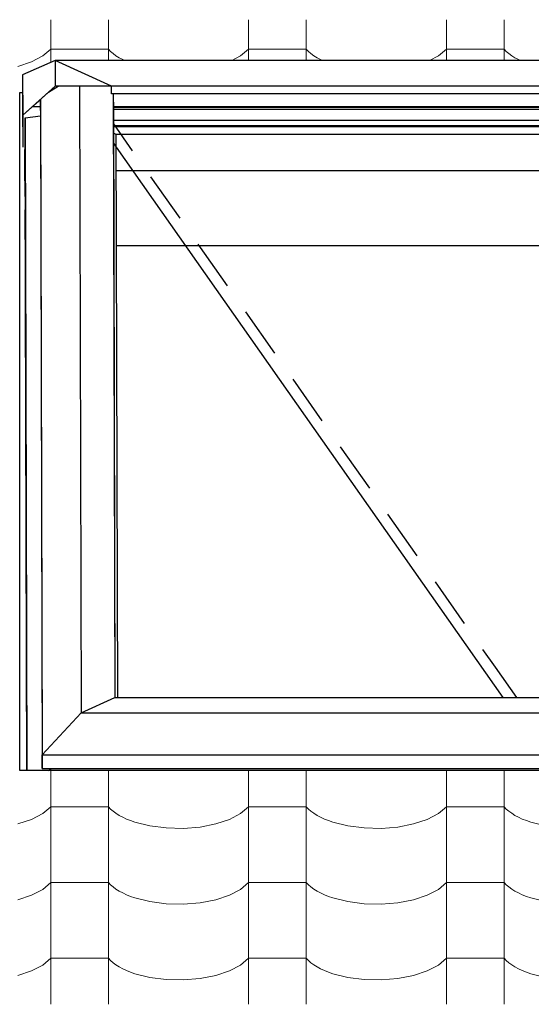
# Model space of a CAD drawing. Header units: millimetres. Extents: x -36478 to 31050, y -14815 to 11827.
# Tile 216 of 256: x -15273 to -14846, y 8788 to 9608. Entities that reach past the tile are written whole.
import ezdxf

# ---------------------------------------------------------------- set-up
doc = ezdxf.new("R2010")
doc.units = ezdxf.units.MM
doc.header["$MEASUREMENT"] = 0
doc.linetypes.add('Wipeout_Contour', pattern=[1000, 0, -1000])
for name, color, linetype in [('Nové_Konstrukce - krov', 7, 'Continuous'), ('Nové_Konstrukce - střechy a skořepiny', 7, 'Continuous'), ('Nové_Výplně - Povrchové', 7, 'Continuous')]:
    doc.layers.add(name, color=color, linetype=linetype)

# ---------------------------------------------------------------- blocks, each defined once
blk = doc.blocks.new('*X13')
at = {"layer": 'Nové_Výplně - Povrchové', "color": 21, "linetype": 'Continuous', "lineweight": 20, "true_color": 0xffaaaa}
for p, q in [((-15246.72, 9607.81), (-15246.72, 9572.15)), ((-15198.69, 9607.81), (-15198.69, 9573.71)), ((-15081.72, 9607.81), (-15081.72, 9573.71)), ((-15033.69, 9607.81), (-15033.69, 9573.71)), ((-14916.72, 9607.81), (-14916.72, 9573.71)), ((-14868.69, 9607.81), (-14868.69, 9573.71)), ((-15253.39, 9577.59), (-15246.72, 9583.28)), ((-15222.71, 9583.28), (-15246.72, 9583.28)), ((-15198.69, 9583.28), (-15222.71, 9583.28)), ((-15198.69, 9583.28), (-15196.86, 9581.39)), ((-15196.86, 9581.39), (-15194.74, 9579.56)), ((-15194.74, 9579.56), (-15192.34, 9577.8)), ((-15088.39, 9577.59), (-15081.72, 9583.28)), ((-15057.71, 9583.28), (-15081.72, 9583.28)), ((-15033.69, 9583.28), (-15057.71, 9583.28)), ((-15033.69, 9583.28), (-15031.86, 9581.39)), ((-15031.86, 9581.39), (-15029.74, 9579.56)), ((-15029.74, 9579.56), (-15027.34, 9577.8)), ((-14923.39, 9577.59), (-14916.72, 9583.28)), ((-14892.71, 9583.28), (-14916.72, 9583.28)), ((-14868.69, 9583.28), (-14892.71, 9583.28)), ((-14868.69, 9583.28), (-14866.86, 9581.39)), ((-14866.86, 9581.39), (-14864.74, 9579.56)), ((-14864.74, 9579.56), (-14862.34, 9577.8)), ((-15274.18, 9568.93), (-15262.7, 9572.73)), ((-15262.7, 9572.73), (-15253.39, 9577.59)), ((-15192.34, 9577.8), (-15189.65, 9576.13)), ((-15189.65, 9576.13), (-15186.71, 9574.55)), ((-15186.71, 9574.55), (-15184.9, 9573.71)), ((-15095.82, 9573.71), (-15088.39, 9577.59)), ((-15027.34, 9577.8), (-15024.65, 9576.13)), ((-15024.65, 9576.13), (-15021.71, 9574.55)), ((-15021.71, 9574.55), (-15019.9, 9573.71)), ((-14930.82, 9573.71), (-14923.39, 9577.59)), ((-14862.34, 9577.8), (-14859.65, 9576.13)), ((-14859.65, 9576.13), (-14856.71, 9574.55)), ((-14856.71, 9574.55), (-14854.9, 9573.71)), ((-15246.72, 8982.5), (-15246.72, 8976.99)), ((-15198.69, 8982.5), (-15198.69, 8976.99)), ((-15081.72, 8982.5), (-15081.72, 8976.99)), ((-15033.69, 8982.5), (-15033.69, 8976.99)), ((-14916.72, 8982.5), (-14916.72, 8976.99)), ((-14868.69, 8982.5), (-14868.69, 8976.99)), ((-15246.72, 8976.77), (-15246.72, 8913.89)), ((-15198.69, 8976.77), (-15198.69, 8913.89)), ((-15081.72, 8976.77), (-15081.72, 8913.89)), ((-15033.69, 8976.77), (-15033.69, 8913.89)), ((-14916.72, 8976.77), (-14916.72, 8913.89)), ((-14868.69, 8976.77), (-14868.69, 8913.89)), ((-15253.39, 8946.54), (-15246.72, 8952.23)), ((-15222.71, 8952.23), (-15246.72, 8952.23)), ((-15198.69, 8952.23), (-15222.71, 8952.23)), ((-15198.69, 8952.23), (-15196.86, 8950.34)), ((-15196.86, 8950.34), (-15194.74, 8948.51)), ((-15194.74, 8948.51), (-15192.34, 8946.76)), ((-15088.39, 8946.54), (-15081.72, 8952.23)), ((-15057.71, 8952.23), (-15081.72, 8952.23)), ((-15033.69, 8952.23), (-15057.71, 8952.23)), ((-15033.69, 8952.23), (-15031.86, 8950.34)), ((-15031.86, 8950.34), (-15029.74, 8948.51)), ((-15029.74, 8948.51), (-15027.34, 8946.76)), ((-14923.39, 8946.54), (-14916.72, 8952.23)), ((-14892.71, 8952.23), (-14916.72, 8952.23)), ((-14868.69, 8952.23), (-14892.71, 8952.23)), ((-14868.69, 8952.23), (-14866.86, 8950.34)), ((-14866.86, 8950.34), (-14864.74, 8948.51)), ((-14864.74, 8948.51), (-14862.34, 8946.76)), ((-15274.18, 8937.89), (-15262.7, 8941.68)), ((-15262.7, 8941.68), (-15253.39, 8946.54)), ((-15192.34, 8946.76), (-15189.65, 8945.08)), ((-15189.65, 8945.08), (-15186.71, 8943.5)), ((-15186.71, 8943.5), (-15183.53, 8942.03)), ((-15183.53, 8942.03), (-15180.12, 8940.66)), ((-15180.12, 8940.66), (-15176.5, 8939.4)), ((-15109.18, 8937.89), (-15097.7, 8941.68)), ((-15097.7, 8941.68), (-15088.39, 8946.54)), ((-15027.34, 8946.76), (-15024.65, 8945.08)), ((-15024.65, 8945.08), (-15021.71, 8943.5)), ((-15021.71, 8943.5), (-15018.53, 8942.03)), ((-15018.53, 8942.03), (-15015.12, 8940.66)), ((-15015.12, 8940.66), (-15011.5, 8939.4)), ((-14944.18, 8937.89), (-14932.7, 8941.68)), ((-14932.7, 8941.68), (-14923.39, 8946.54)), ((-14862.34, 8946.76), (-14859.65, 8945.08)), ((-14859.65, 8945.08), (-14856.71, 8943.5)), ((-14856.71, 8943.5), (-14853.53, 8942.03)), ((-14853.53, 8942.03), (-14850.12, 8940.66)), ((-14850.12, 8940.66), (-14846.5, 8939.4)), ((-15176.5, 8939.4), (-15164.05, 8936.3)), ((-15164.05, 8936.3), (-15150.39, 8934.55)), ((-15150.39, 8934.55), (-15136.21, 8934.23)), ((-15136.21, 8934.23), (-15122.24, 8935.36)), ((-15122.24, 8935.36), (-15109.18, 8937.89)), ((-15011.5, 8939.4), (-14999.05, 8936.3)), ((-14999.05, 8936.3), (-14985.39, 8934.55)), ((-14985.39, 8934.55), (-14971.21, 8934.23)), ((-14971.21, 8934.23), (-14957.24, 8935.36)), ((-14957.24, 8935.36), (-14944.18, 8937.89)), ((-14846.5, 8939.4), (-14834.05, 8936.3)), ((-15246.72, 8913.66), (-15246.72, 8850.78)), ((-15198.69, 8913.66), (-15198.69, 8850.78)), ((-15081.72, 8913.66), (-15081.72, 8850.78)), ((-15033.69, 8913.66), (-15033.69, 8850.78)), ((-14916.72, 8913.66), (-14916.72, 8850.78)), ((-14868.69, 8913.66), (-14868.69, 8850.78)), ((-15262.7, 8878.57), (-15253.39, 8883.44)), ((-15253.39, 8883.44), (-15246.72, 8889.13)), ((-15222.71, 8889.13), (-15246.72, 8889.13)), ((-15198.69, 8889.13), (-15222.71, 8889.13)), ((-15198.69, 8889.13), (-15196.86, 8887.24)), ((-15196.86, 8887.24), (-15194.74, 8885.41)), ((-15194.74, 8885.41), (-15192.34, 8883.65)), ((-15192.34, 8883.65), (-15189.65, 8881.98)), ((-15097.7, 8878.57), (-15088.39, 8883.44)), ((-15088.39, 8883.44), (-15081.72, 8889.13)), ((-15057.71, 8889.13), (-15081.72, 8889.13)), ((-15033.69, 8889.13), (-15057.71, 8889.13)), ((-15033.69, 8889.13), (-15031.86, 8887.24)), ((-15031.86, 8887.24), (-15029.74, 8885.41)), ((-15029.74, 8885.41), (-15027.34, 8883.65)), ((-15027.34, 8883.65), (-15024.65, 8881.98)), ((-14932.7, 8878.57), (-14923.39, 8883.44)), ((-14923.39, 8883.44), (-14916.72, 8889.13)), ((-14892.71, 8889.13), (-14916.72, 8889.13)), ((-14868.69, 8889.13), (-14892.71, 8889.13)), ((-14868.69, 8889.13), (-14866.86, 8887.24)), ((-14866.86, 8887.24), (-14864.74, 8885.41)), ((-14864.74, 8885.41), (-14862.34, 8883.65)), ((-14862.34, 8883.65), (-14859.65, 8881.98)), ((-15274.18, 8874.78), (-15262.7, 8878.57)), ((-15189.65, 8881.98), (-15186.71, 8880.4)), ((-15186.71, 8880.4), (-15183.53, 8878.92)), ((-15183.53, 8878.92), (-15180.12, 8877.55)), ((-15180.12, 8877.55), (-15176.5, 8876.3)), ((-15176.5, 8876.3), (-15164.05, 8873.2)), ((-15122.24, 8872.25), (-15109.18, 8874.78)), ((-15109.18, 8874.78), (-15097.7, 8878.57)), ((-15024.65, 8881.98), (-15021.71, 8880.4)), ((-15021.71, 8880.4), (-15018.53, 8878.92)), ((-15018.53, 8878.92), (-15015.12, 8877.55)), ((-15015.12, 8877.55), (-15011.5, 8876.3)), ((-15011.5, 8876.3), (-14999.05, 8873.2)), ((-14957.24, 8872.25), (-14944.18, 8874.78)), ((-14944.18, 8874.78), (-14932.7, 8878.57)), ((-14859.65, 8881.98), (-14856.71, 8880.4)), ((-14856.71, 8880.4), (-14853.53, 8878.92)), ((-14853.53, 8878.92), (-14850.12, 8877.55)), ((-14850.12, 8877.55), (-14846.5, 8876.3)), ((-14846.5, 8876.3), (-14834.05, 8873.2)), ((-15164.05, 8873.2), (-15150.39, 8871.44)), ((-15150.39, 8871.44), (-15136.21, 8871.12)), ((-15136.21, 8871.12), (-15122.24, 8872.25)), ((-14999.05, 8873.2), (-14985.39, 8871.44)), ((-14985.39, 8871.44), (-14971.21, 8871.12)), ((-14971.21, 8871.12), (-14957.24, 8872.25)), ((-15246.72, 8850.56), (-15246.72, 8787.68)), ((-15198.69, 8850.56), (-15198.69, 8787.68)), ((-15081.72, 8850.56), (-15081.72, 8787.68)), ((-15033.69, 8850.56), (-15033.69, 8787.68)), ((-14916.72, 8850.56), (-14916.72, 8787.68)), ((-14868.69, 8850.56), (-14868.69, 8787.68)), ((-15253.39, 8820.34), (-15246.72, 8826.03)), ((-15222.71, 8826.03), (-15246.72, 8826.03)), ((-15198.69, 8826.03), (-15222.71, 8826.03)), ((-15198.69, 8826.03), (-15196.86, 8824.13)), ((-15088.39, 8820.34), (-15081.72, 8826.03)), ((-15057.71, 8826.03), (-15081.72, 8826.03)), ((-15033.69, 8826.03), (-15057.71, 8826.03)), ((-15033.69, 8826.03), (-15031.86, 8824.13)), ((-14923.39, 8820.34), (-14916.72, 8826.03)), ((-14892.71, 8826.03), (-14916.72, 8826.03)), ((-14868.69, 8826.03), (-14892.71, 8826.03)), ((-14868.69, 8826.03), (-14866.86, 8824.13)), ((-15262.7, 8815.47), (-15253.39, 8820.34)), ((-15196.86, 8824.13), (-15194.74, 8822.3)), ((-15194.74, 8822.3), (-15192.34, 8820.55)), ((-15192.34, 8820.55), (-15189.65, 8818.87)), ((-15189.65, 8818.87), (-15186.71, 8817.3)), ((-15186.71, 8817.3), (-15183.53, 8815.82)), ((-15097.7, 8815.47), (-15088.39, 8820.34)), ((-15031.86, 8824.13), (-15029.74, 8822.3)), ((-15029.74, 8822.3), (-15027.34, 8820.55)), ((-15027.34, 8820.55), (-15024.65, 8818.87)), ((-15024.65, 8818.87), (-15021.71, 8817.3)), ((-15021.71, 8817.3), (-15018.53, 8815.82)), ((-14932.7, 8815.47), (-14923.39, 8820.34)), ((-14866.86, 8824.13), (-14864.74, 8822.3)), ((-14864.74, 8822.3), (-14862.34, 8820.55)), ((-14862.34, 8820.55), (-14859.65, 8818.87)), ((-14859.65, 8818.87), (-14856.71, 8817.3)), ((-14856.71, 8817.3), (-14853.53, 8815.82)), ((-15274.18, 8811.68), (-15262.7, 8815.47)), ((-15183.53, 8815.82), (-15180.12, 8814.45)), ((-15180.12, 8814.45), (-15176.5, 8813.19)), ((-15176.5, 8813.19), (-15164.05, 8810.09)), ((-15164.05, 8810.09), (-15150.39, 8808.34)), ((-15150.39, 8808.34), (-15136.21, 8808.02)), ((-15136.21, 8808.02), (-15122.24, 8809.15)), ((-15122.24, 8809.15), (-15109.18, 8811.68)), ((-15109.18, 8811.68), (-15097.7, 8815.47)), ((-15018.53, 8815.82), (-15015.12, 8814.45)), ((-15015.12, 8814.45), (-15011.5, 8813.19)), ((-15011.5, 8813.19), (-14999.05, 8810.09)), ((-14999.05, 8810.09), (-14985.39, 8808.34)), ((-14985.39, 8808.34), (-14971.21, 8808.02)), ((-14971.21, 8808.02), (-14957.24, 8809.15)), ((-14957.24, 8809.15), (-14944.18, 8811.68)), ((-14944.18, 8811.68), (-14932.7, 8815.47)), ((-14853.53, 8815.82), (-14850.12, 8814.45)), ((-14850.12, 8814.45), (-14846.5, 8813.19)), ((-14846.5, 8813.19), (-14834.05, 8810.09))]:
    blk.add_line(p, q, dxfattribs=at)
blk = doc.blocks.new('výplň_6_1', base_point=(0, 0))
at = {"layer": 'Nové_Výplně - Povrchové', "color": 21, "linetype": 'Continuous', "lineweight": 20, "true_color": 0xffaaaa}
blk.add_blockref('*X13', (0, 0), dxfattribs=at)

msp = doc.modelspace()

# ---------------------------------------------------------------- block references
at = {"layer": 'Nové_Výplně - Povrchové', "color": 21, "linetype": 'Continuous', "lineweight": 20, "true_color": 0xffaaaa}
msp.add_blockref('výplň_6_1', (0, 0), dxfattribs=at)

# ---------------------------------------------------------------- next in the draw order: wipeouts: each hides what was drawn before it
at = {"color": 254, "linetype": 'Wipeout_Contour', "lineweight": 0, "ltscale": 233847.673667}
msp.add_wipeout([(-15272.68, 9547.26), (-15272.68, 9449.47), (-15268.18, 9449.45), (-15268.24, 9473.6), (-15268.21, 9526.17), (-15255.19, 9527.65), (-15255.2, 9532.17), (-15255.2, 9535.18), (-15262.41, 9535.18), (-15270.12, 9528.31), (-15270.13, 9501.58), (-15270.22, 9535.18), (-15270.21, 9547.26)], dxfattribs=at).dxf.layer = 'Nové_Výplně - Povrchové'
at = {"color": 254, "linetype": 'Wipeout_Contour', "lineweight": 0, "ltscale": 70604.647562}
msp.add_wipeout([(-14511.67, 9535.18), (-15194.55, 9535.18), (-15194.55, 9534.63), (-14511.67, 9534.63)], dxfattribs=at).dxf.layer = 'Nové_Výplně - Povrchové'

# ---------------------------------------------------------------- next in the draw order: wipeouts: each hides what was drawn before it
at = {"color": 254, "linetype": 'Wipeout_Contour', "lineweight": 0, "ltscale": 71391.444298}
msp.add_wipeout([(-15268.21, 9526.17), (-15268.24, 9473.6), (-15266.99, 8982.5), (-15266.82, 8982.5)], dxfattribs=at).dxf.layer = 'Nové_Výplně - Povrchové'

# ---------------------------------------------------------------- next in the draw order: wipeouts: each hides what was drawn before it
at = {"color": 254, "linetype": 'Wipeout_Contour', "lineweight": 0, "ltscale": 106792.128463}
msp.add_wipeout([(-15268.21, 9526.17), (-15266.82, 8982.5), (-15248.85, 8982.5), (-15245.87, 8984.2), (-15253.81, 8984.2), (-15255.19, 9527.65)], dxfattribs=at).dxf.layer = 'Nové_Výplně - Povrchové'

# ---------------------------------------------------------------- next in the draw order: linework, layer by layer
at = {"layer": 'Nové_Konstrukce - krov', "color": 1, "linetype": 'Continuous', "lineweight": 25}
msp.add_line((-15268.24, 9473.6), (-15266.99, 8982.5), dxfattribs=at)

# ---------------------------------------------------------------- next in the draw order: wipeouts: each hides what was drawn before it
at = {"color": 254, "linetype": 'Wipeout_Contour', "lineweight": 0, "ltscale": 71393.404811}
msp.add_wipeout([(-15255.2, 9532.17), (-15253.81, 8984.2), (-15253.8, 8995.35), (-15255.2, 9541.6)], dxfattribs=at).dxf.layer = 'Nové_Výplně - Povrchové'
at = {"color": 254, "linetype": 'Wipeout_Contour', "lineweight": 0, "ltscale": 87112.346804}
msp.add_wipeout([(-15248.85, 8982.5), (-15226.79, 8982.5), (-14454.79, 8982.5), (-14457.77, 8984.2), (-15245.87, 8984.2)], dxfattribs=at).dxf.layer = 'Nové_Výplně - Povrchové'

# ---------------------------------------------------------------- next in the draw order: wipeouts: each hides what was drawn before it
at = {"color": 254, "linetype": 'Wipeout_Contour', "lineweight": 0, "ltscale": 107350.256734}
msp.add_wipeout([(-15248.73, 9547.36), (-15255.19, 9541.6), (-15253.8, 8995.35), (-15221.39, 9030.35), (-15222.72, 9552.37), (-15240.71, 9552.37)], dxfattribs=at).dxf.layer = 'Nové_Výplně - Povrchové'

# ---------------------------------------------------------------- next in the draw order: wipeouts: each hides what was drawn before it
at = {"color": 254, "linetype": 'Wipeout_Contour', "lineweight": 0, "ltscale": 107191.581419}
msp.add_wipeout([(-15222.72, 9552.37), (-15221.39, 9030.35), (-15193.3, 9043.11), (-15194.58, 9546.13), (-15196.1, 9546.13), (-15196.1, 9552.37)], dxfattribs=at).dxf.layer = 'Nové_Výplně - Povrchové'
at = {"color": 254, "linetype": 'Wipeout_Contour', "lineweight": 0, "ltscale": 53979.727001}
msp.add_wipeout([(-15262.41, 9535.18), (-15255.2, 9535.18), (-15255.2, 9541.6)], dxfattribs=at).dxf.layer = 'Nové_Výplně - Povrchové'
at = {"color": 254, "linetype": 'Wipeout_Contour', "lineweight": 0, "ltscale": 69447.575203}
msp.add_wipeout([(-15253.8, 8995.35), (-14449.8, 8995.35), (-14449.81, 8984.2), (-15253.81, 8984.2)], dxfattribs=at).dxf.layer = 'Nové_Výplně - Povrchové'

# ---------------------------------------------------------------- next in the draw order: linework, layer by layer
at = {"layer": 'Nové_Konstrukce - krov', "color": 1, "linetype": 'Continuous', "lineweight": 25}
for p, q in [((-15253.81, 8984.2), (-14449.81, 8984.2)), ((-15248.85, 8982.5), (-15245.87, 8984.2))]:
    msp.add_line(p, q, dxfattribs=at)
at = {"layer": 'Nové_Konstrukce - střechy a skořepiny', "color": 1, "linetype": 'Continuous', "lineweight": 25}
msp.add_line((-14430.07, 8982.5), (-15272.68, 8982.5), dxfattribs=at)

# ---------------------------------------------------------------- next in the draw order: wipeouts: each hides what was drawn before it
at = {"color": 254, "linetype": 'Wipeout_Contour', "lineweight": 0, "ltscale": 70635.678625}
msp.add_wipeout([(-14510.1, 9552.37), (-15196.1, 9552.37), (-15196.1, 9546.13), (-14510.11, 9546.13)], dxfattribs=at).dxf.layer = 'Nové_Výplně - Povrchové'
at = {"color": 254, "linetype": 'Wipeout_Contour', "lineweight": 0, "ltscale": 69495.090473}
msp.add_wipeout([(-15221.39, 9030.35), (-14482.26, 9030.35), (-14449.8, 8995.35), (-15253.8, 8995.35)], dxfattribs=at).dxf.layer = 'Nové_Výplně - Povrchové'

# ---------------------------------------------------------------- next in the draw order: linework, layer by layer
at = {"layer": 'Nové_Konstrukce - krov', "color": 1, "linetype": 'Continuous', "lineweight": 25}
for p, q in [((-15253.81, 8984.2), (-15253.8, 8995.35)), ((-15253.8, 8995.35), (-14449.8, 8995.35))]:
    msp.add_line(p, q, dxfattribs=at)

# ---------------------------------------------------------------- next in the draw order: wipeouts: each hides what was drawn before it
at = {"color": 254, "linetype": 'Wipeout_Contour', "lineweight": 0, "ltscale": 70666.191379}
msp.add_wipeout([(-14463.16, 9573.71), (-15243.15, 9573.71), (-15196.1, 9552.37), (-14510.1, 9552.37)], dxfattribs=at).dxf.layer = 'Nové_Výplně - Povrchové'
at = {"color": 254, "linetype": 'Wipeout_Contour', "lineweight": 0, "ltscale": 70617.127799}
msp.add_wipeout([(-15194.58, 9546.13), (-15194.55, 9535.18), (-14511.67, 9535.18), (-14511.7, 9546.13)], dxfattribs=at).dxf.layer = 'Nové_Výplně - Povrchové'
at = {"color": 254, "linetype": 'Wipeout_Contour', "lineweight": 0, "ltscale": 69544.088904}
msp.add_wipeout([(-15193.3, 9043.11), (-14510.41, 9043.11), (-14482.26, 9030.35), (-15221.39, 9030.35)], dxfattribs=at).dxf.layer = 'Nové_Výplně - Povrchové'

# ---------------------------------------------------------------- next in the draw order: linework, layer by layer
at = {"layer": 'Nové_Konstrukce - krov', "color": 1, "linetype": 'Continuous', "lineweight": 25}
for p, q in [((-14510.11, 9546.13), (-15196.1, 9546.13)), ((-15253.8, 8995.35), (-15221.39, 9030.35)), ((-15221.39, 9030.35), (-14482.26, 9030.35))]:
    msp.add_line(p, q, dxfattribs=at)

# ---------------------------------------------------------------- next in the draw order: wipeouts: each hides what was drawn before it
at = {"color": 254, "linetype": 'Wipeout_Contour', "lineweight": 0, "ltscale": 53967.163393}
msp.add_wipeout([(-15243.1, 9552.37), (-15248.73, 9547.36), (-15240.71, 9552.37)], dxfattribs=at).dxf.layer = 'Nové_Výplně - Povrchové'
at = {"color": 254, "linetype": 'Wipeout_Contour', "lineweight": 0, "ltscale": 70080.61469}
msp.add_wipeout([(-15194.55, 9534.63), (-15193.3, 9043.11), (-14510.41, 9043.11), (-14511.67, 9534.63)], dxfattribs=at).dxf.layer = 'Nové_Výplně - Povrchové'

# ---------------------------------------------------------------- next in the draw order: linework, layer by layer
at = {"layer": 'Nové_Konstrukce - krov', "color": 1, "linetype": 'Continuous', "lineweight": 25}
for p, q in [((-15194.58, 9546.13), (-15193.3, 9043.11)), ((-14511.67, 9535.18), (-15194.55, 9535.18)), ((-14511.67, 9534.63), (-15194.55, 9534.63)), ((-14511.66, 9533.04), (-15194.55, 9533.04)), ((-14511.64, 9523.96), (-15194.53, 9523.96)), ((-15194.52, 9521.04), (-15178.78, 9498.66)), ((-14511.63, 9519.5), (-15194.51, 9519.5)), ((-14511.63, 9518.6), (-15194.51, 9518.6)), ((-15192.12, 9512.24), (-15194.5, 9513.32)), ((-15190.93, 9043.11), (-15192.12, 9512.24)), ((-14514.12, 9512.24), (-15192.12, 9512.24)), ((-15194.48, 9504.93), (-15192.09, 9501.54)), ((-15192.09, 9501.54), (-14869.64, 9043.11)), ((-14514.04, 9482), (-15192.04, 9482)), ((-15163.56, 9477.03), (-15139.22, 9442.42)), ((-15191.89, 9419.8), (-14513.89, 9419.8)), ((-15124, 9420.79), (-15099.66, 9386.18)), ((-15084.44, 9364.55), (-15060.1, 9329.94)), ((-15044.88, 9308.31), (-15020.54, 9273.7)), ((-15005.32, 9252.07), (-14980.98, 9217.46)), ((-14965.77, 9195.83), (-14941.42, 9161.22)), ((-14926.21, 9139.59), (-14901.86, 9104.98)), ((-14886.65, 9083.35), (-14876.2, 9068.49)), ((-14876.2, 9068.49), (-14858.34, 9043.11)), ((-15221.39, 9030.35), (-15193.3, 9043.11)), ((-15193.3, 9043.11), (-14510.41, 9043.11))]:
    msp.add_line(p, q, dxfattribs=at)

# ---------------------------------------------------------------- next in the draw order: wipeouts: each hides what was drawn before it
at = {"color": 254, "linetype": 'Wipeout_Contour', "lineweight": 0, "ltscale": 53937.535909}
msp.add_wipeout([(-15196.1, 9552.37), (-15243.15, 9573.71), (-15243.1, 9552.37)], dxfattribs=at).dxf.layer = 'Nové_Výplně - Povrchové'

# ---------------------------------------------------------------- next in the draw order: linework, layer by layer
at = {"layer": 'Nové_Konstrukce - krov', "color": 1, "linetype": 'Continuous', "lineweight": 25}
for p, q in [((-15222.72, 9552.37), (-15221.39, 9030.35)), ((-15196.1, 9546.13), (-15196.1, 9552.37)), ((-14510.1, 9552.37), (-15196.1, 9552.37))]:
    msp.add_line(p, q, dxfattribs=at)

# ---------------------------------------------------------------- next in the draw order: wipeouts: each hides what was drawn before it
at = {"color": 254, "linetype": 'Wipeout_Contour', "lineweight": 0, "ltscale": 72005.241145}
msp.add_wipeout([(-15270.2, 9561.91), (-15270.12, 9528.31), (-15243.1, 9552.37), (-15243.15, 9573.71)], dxfattribs=at).dxf.layer = 'Nové_Výplně - Povrchové'

# ---------------------------------------------------------------- next in the draw order: linework, layer by layer
at = {"layer": 'Nové_Konstrukce - krov', "color": 1, "linetype": 'Continuous', "lineweight": 25}
for p, q in [((-15243.15, 9573.71), (-15243.1, 9552.37)), ((-15196.1, 9552.37), (-15243.15, 9573.71)), ((-14463.16, 9573.71), (-15243.15, 9573.71)), ((-15248.73, 9547.36), (-15240.71, 9552.37)), ((-15196.1, 9552.37), (-15243.1, 9552.37)), ((-15255.2, 9532.17), (-15255.2, 9541.6)), ((-15255.19, 9541.6), (-15253.8, 8995.35)), ((-15255.2, 9535.18), (-15262.41, 9535.18)), ((-15255.2, 9532.17), (-15253.81, 8984.2))]:
    msp.add_line(p, q, dxfattribs=at)

# ---------------------------------------------------------------- next in the draw order: wipeouts: each hides what was drawn before it
at = {"color": 254, "linetype": 'Wipeout_Contour', "lineweight": 0, "ltscale": 72003.614533}
msp.add_wipeout([(-15270.22, 9535.18), (-15270.13, 9501.58), (-15270.12, 9528.31), (-15270.2, 9561.91)], dxfattribs=at).dxf.layer = 'Nové_Výplně - Povrchové'

# ---------------------------------------------------------------- next in the draw order: linework, layer by layer
at = {"layer": 'Nové_Konstrukce - krov', "color": 1, "linetype": 'Continuous', "lineweight": 25}
for p, q in [((-15243.15, 9573.71), (-15270.2, 9561.91)), ((-15270.2, 9561.91), (-15270.22, 9535.18)), ((-15270.2, 9561.91), (-15270.12, 9528.31)), ((-15243.1, 9552.37), (-15270.12, 9528.31)), ((-15270.22, 9535.18), (-15270.13, 9501.58)), ((-15270.12, 9528.31), (-15270.13, 9501.58)), ((-15268.24, 9473.6), (-15268.21, 9526.17)), ((-15268.21, 9526.17), (-15255.19, 9527.65)), ((-15268.21, 9526.17), (-15266.82, 8982.5))]:
    msp.add_line(p, q, dxfattribs=at)
at = {"layer": 'Nové_Konstrukce - střechy a skořepiny', "color": 1, "linetype": 'Continuous', "lineweight": 25}
for p, q in [((-15272.68, 9547.26), (-15270.21, 9547.26)), ((-15272.68, 8982.5), (-15272.68, 9547.26))]:
    msp.add_line(p, q, dxfattribs=at)

doc.saveas('drawing.dxf')
